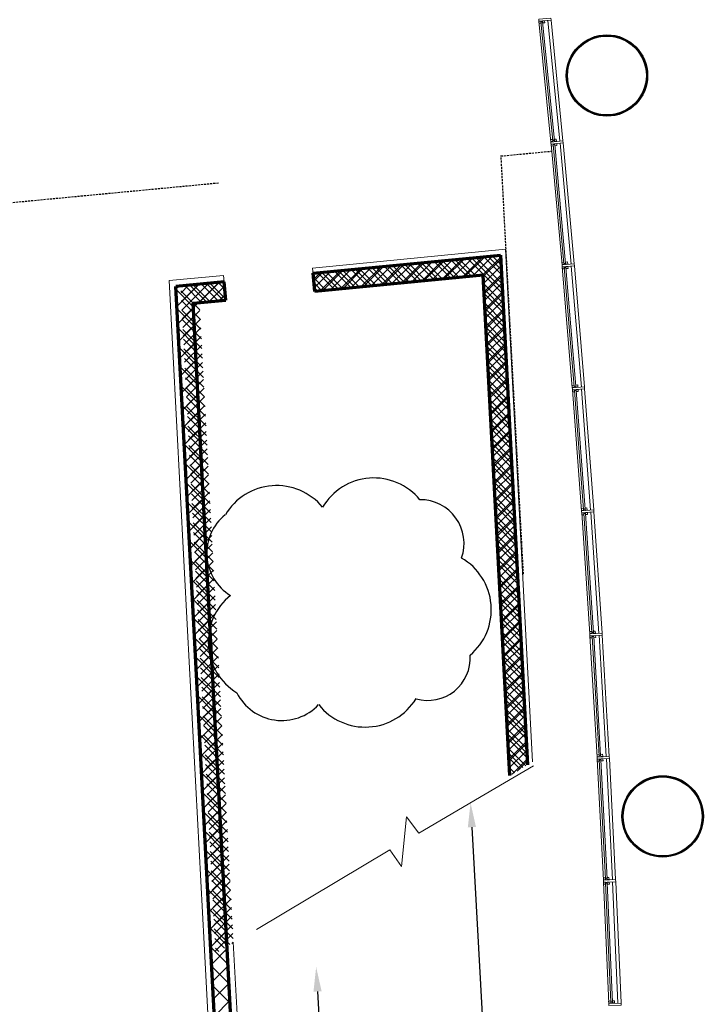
# Model space of a CAD drawing. Header units: millimetres. Extents: x 98667 to 994031, y -2704 to 533009.
# Tile 256 of 256: x 642386 to 650789, y 502489 to 514591. Entities that reach past the tile are written whole.
import ezdxf

# ---------------------------------------------------------------- set-up
doc = ezdxf.new("R2010")
doc.units = ezdxf.units.MM
doc.linetypes.add('DASHEDX2', pattern=[38.1, 25.4, -12.7])
doc.linetypes.add('HIDDENX2', pattern=[19.05, 12.7, -6.35])
for name, color, linetype, lineweight in [('A-ANNO-TARG', 4, 'Continuous', 30), ('A-FLOR-OVHD', 2, 'HIDDENX2', 25), ('A-GLAZ-PRHT', 1, 'Continuous', 15), ('A-GLAZ-SILL', 1, 'Continuous', 15), ('A-WALL-FNSH', 1, 'Continuous', 15), ('A-WALL-FULL', 6, 'Continuous', 70), ('A-WALL-PATT', 5, 'Continuous', 15)]:
    doc.layers.add(name, color=color, linetype=linetype, lineweight=lineweight)
for name, color, linetype in [('A-COL ENCLOUSER INNER', 1, 'Continuous'), ('A-COL ENCLOUSER OUTER', 6, 'Continuous'), ('A-WALL-PATT-50', 5, 'Continuous')]:
    doc.layers.add(name, color=color, linetype=linetype)

msp = doc.modelspace()

# ---------------------------------------------------------------- linework, layer by layer
at = {"color": 251}
for centre, radius, start, end in [((646740, 508226), 732, 39.4123, 149.4123), ((645544, 508133), 732, 39.4123, 149.4123), ((647311, 508154), 537, 340.4952, 90.4952), ((645292, 508033), 606, 128.733, 238.733), ((647451, 507340), 732, 310.0111, 60.0111), ((645436, 506944), 732, 128.733, 238.733), ((647403, 506744), 520, 253.8194, 3.8194), ((645609, 506597), 620, 206.7458, 316.7458), ((646634, 506628), 732, 218.5036, 328.5036)]:
    msp.add_arc(centre, radius, start, end, dxfattribs=at)
at = {"layer": 'A-ANNO-TARG', "color": 251}
for p, q in [((647944, 504666), (648347, 497415)), ((646047, 502647, 0), (646457, 495684, 0))]:
    msp.add_line(p, q, dxfattribs=at)
for points in [[(647894, 504663), (647928, 504966), (647994, 504669)], [(645997, 502644, 0), (646030, 502947, 0), (646097, 502650, 0)]]:
    msp.add_solid(points, dxfattribs=at)
at = {"layer": 'A-COL ENCLOUSER INNER', "color": 251}
for centre, radius in [((649604, 513905), 494), ((649604, 513905), 485), ((650289, 504798), 494), ((650289, 504798), 485)]:
    msp.add_circle(centre, radius, dxfattribs=at)
at = {"layer": 'A-COL ENCLOUSER OUTER', "color": 251}
for centre in [(649604, 513905), (650289, 504798)]:
    msp.add_circle(centre, 500, dxfattribs=at)
at = {"layer": 'A-FLOR-OVHD', "color": 251, "linetype": 'DASHEDX2'}
for p, q in [((648303, 512916, 0), (648930, 512976, 0)), ((648578, 507774, 0), (648303, 512922, 0)), ((637939, 511930, 0), (644832, 512586, 0))]:
    msp.add_line(p, q, dxfattribs=at)
at = {"layer": 'A-GLAZ-PRHT', "color": 251}
for points in [[(648917, 514587), (648914, 514611), (648765, 514596), (648766, 514584), (648767, 514571), (648917, 514587)], [(648958, 513107), (648813, 514566), (648793, 514564), (648938, 513105), (648958, 513107)], [(649066, 513077), (649064, 513101), (648915, 513087), (648916, 513075), (648917, 513062), (649066, 513077)], [(649096, 511596), (648963, 513057), (648943, 513055), (649076, 511594), (649096, 511596)], [(649204, 511565), (649202, 511590), (649052, 511577), (649054, 511565), (649055, 511552), (649204, 511565)], [(649222, 510085), (649100, 511546), (649080, 511545), (649202, 510083), (649222, 510085)], [(649330, 510053), (649328, 510078), (649178, 510066), (649179, 510054), (649180, 510041), (649330, 510053)], [(649336, 508573), (649226, 510035), (649206, 510033), (649316, 508571), (649336, 508573)], [(649443, 508540), (649442, 508565), (649292, 508554), (649293, 508542), (649294, 508529), (649443, 508540)], [(649438, 507059), (649339, 508523), (649319, 508521), (649418, 507058), (649438, 507059)], [(649545, 507026), (649544, 507051), (649394, 507041), (649395, 507029), (649395, 507016), (649545, 507026)], [(649527, 505545), (649441, 507009), (649421, 507008), (649508, 505544), (649527, 505545)], [(649635, 505511), (649633, 505536), (649484, 505528), (649484, 505515), (649485, 505503), (649635, 505511)], [(649605, 504031), (649530, 505495), (649510, 505494), (649585, 504030), (649605, 504031)], [(649712, 503996), (649711, 504021), (649561, 504013), (649562, 504001), (649562, 503988), (649712, 503996)], [(649671, 502516), (649608, 503981), (649588, 503980), (649651, 502515), (649671, 502516)], [(649778, 502480), (649777, 502504), (649627, 502499), (649627, 502486), (649628, 502474), (649778, 502480)]]:
    msp.add_lwpolyline(points, dxfattribs=at)
at = {"layer": 'A-GLAZ-SILL', "color": 251}
for p, q in [((648777, 514572), (648767, 514571)), ((648777, 514572), (648767, 514571)), ((648927, 513063), (648917, 513062)), ((648927, 513063), (648917, 513062)), ((649065, 511553), (649055, 511552)), ((649065, 511553), (649055, 511552)), ((649190, 510042), (649180, 510041)), ((649190, 510042), (649180, 510041)), ((649304, 508530), (649294, 508529)), ((649304, 508530), (649294, 508529)), ((649405, 507017), (649395, 507016)), ((649405, 507017), (649395, 507016)), ((649495, 505503), (649485, 505503)), ((649495, 505503), (649485, 505503)), ((649572, 503989), (649562, 503988)), ((649572, 503989), (649562, 503988))]:
    msp.add_line(p, q, dxfattribs=at)
for points in [[(648795, 514549), (648770, 514546), (648767, 514571), (648792, 514574)], [(648815, 514551), (648840, 514554), (648837, 514578), (648812, 514576)], [(648937, 513119), (648912, 513117), (648914, 513092), (648939, 513095)], [(648944, 513040), (648919, 513038), (648917, 513062), (648942, 513065)], [(648956, 513121), (648981, 513124), (648984, 513099), (648959, 513097)], [(648964, 513042), (648989, 513044), (648987, 513069), (648962, 513067)], [(649075, 511609), (649050, 511607), (649052, 511582), (649077, 511584)], [(649094, 511611), (649119, 511614), (649122, 511589), (649097, 511586)], [(649082, 511530), (649057, 511528), (649055, 511552), (649080, 511555)], [(649102, 511531), (649127, 511534), (649124, 511558), (649099, 511556)], [(649201, 510098), (649176, 510096), (649178, 510071), (649203, 510073)], [(649207, 510018), (649182, 510016), (649180, 510041), (649205, 510043)], [(649220, 510100), (649245, 510102), (649248, 510077), (649223, 510075)], [(649227, 510020), (649252, 510022), (649250, 510047), (649225, 510045)], [(649315, 508586), (649290, 508584), (649292, 508559), (649317, 508561)], [(649334, 508587), (649359, 508590), (649361, 508565), (649337, 508563)], [(649320, 508506), (649296, 508504), (649294, 508529), (649319, 508531)], [(649341, 508508), (649366, 508509), (649364, 508534), (649339, 508532)], [(649417, 507073), (649392, 507071), (649393, 507046), (649418, 507048)], [(649422, 506993), (649397, 506992), (649395, 507016), (649420, 507018)], [(649436, 507074), (649461, 507076), (649463, 507051), (649438, 507049)], [(649442, 506994), (649467, 506996), (649465, 507021), (649440, 507019)], [(649507, 505559), (649482, 505557), (649483, 505532), (649508, 505534)], [(649526, 505560), (649551, 505562), (649553, 505537), (649528, 505535)], [(649511, 505479), (649486, 505478), (649485, 505503), (649510, 505504)], [(649531, 505480), (649556, 505482), (649555, 505507), (649530, 505505)], [(649585, 504045), (649560, 504043), (649561, 504018), (649586, 504020)], [(649589, 503965), (649564, 503964), (649562, 503989), (649587, 503990)], [(649604, 504046), (649629, 504047), (649631, 504022), (649606, 504021)], [(649609, 503966), (649634, 503967), (649632, 503992), (649607, 503991)], [(649650, 502530), (649625, 502528), (649627, 502503), (649652, 502505)], [(649670, 502530), (649695, 502532), (649697, 502507), (649672, 502505)]]:
    msp.add_lwpolyline(points, close=True, dxfattribs=at)
for points in [[(648767, 514572), (648915, 513087)], [(648879, 514583), (649026, 513098)], [(648917, 514587), (649064, 513101)], [(648917, 513063), (649053, 511577)], [(649029, 513073), (649164, 511587)], [(649066, 513077), (649202, 511590)], [(649204, 511565), (649328, 510078)], [(649055, 511553), (649178, 510066)], [(649166, 511562), (649290, 510075)], [(649180, 510042), (649292, 508554)], [(649292, 510050), (649404, 508562)], [(649330, 510053), (649442, 508565)], [(649443, 508540), (649544, 507051)], [(649294, 508530), (649394, 507041)], [(649406, 508537), (649506, 507048)], [(649395, 507017), (649484, 505527)], [(649507, 507024), (649595, 505534)], [(649545, 507026), (649633, 505536)], [(649485, 505503), (649561, 504013)], [(649597, 505509), (649673, 504019)], [(649635, 505511), (649711, 504021)], [(649562, 503989), (649627, 502498)], [(649674, 503994), (649739, 502503)], [(649712, 503996), (649777, 502505)]]:
    msp.add_lwpolyline(points, dxfattribs=at)
at = {"layer": 'A-WALL-FNSH', "color": 251, "linetype": 'Continuous'}
for p, q in [((645986, 511539, 0), (648357, 511769, 0)), ((648357, 511769, 0), (648690, 505468, 0))]:
    msp.add_line(p, q, dxfattribs=at)
at = {"layer": 'A-WALL-FNSH', "color": 251, "linetype": 'ByBlock'}
for p, q in [((644890, 511448, 0), (644222, 511384, 0)), ((644898, 511369, 0), (644890, 511448, 0)), ((645994, 511459, 0), (645986, 511539, 0)), ((644449, 507082), (644222, 511384, 0)), ((644653, 503232, 0), (644449, 507082)), ((645099, 494802, 0), (644653, 503232, 0)), ((645458, 494821, 0), (645012, 503251, 0))]:
    msp.add_line(p, q, dxfattribs=at)
at = {"layer": 'A-WALL-FNSH', "color": 251}
for p, q in [((648703, 505419, 0), (648106, 505070, 0)), ((648106, 505070, 0), (647292, 504594, 0)), ((647142, 504793, 0), (647080, 504183, 0)), ((647292, 504594, 0), (647142, 504793, 0)), ((646936, 504386, 0), (645296, 503408, 0)), ((647080, 504183, 0), (646936, 504386, 0))]:
    msp.add_line(p, q, dxfattribs=at)
at = {"layer": 'A-WALL-FULL', "color": 251, "linetype": 'Continuous'}
for p, q in [((645992, 511475, 0), (648296, 511698, 0)), ((648296, 511698, 0), (648627, 505431, 0)), ((646014, 511251, 0), (645992, 511475, 0)), ((648083, 511451, 0), (646014, 511251, 0)), ((648409, 505300, 0), (648083, 511451, 0)), ((644898, 511369, 0), (644306, 511311)), ((644920, 511145, 0), (644898, 511369, 0)), ((644529, 507086), (644306, 511311, 0)), ((644517, 511106, 0), (644920, 511145, 0)), ((644729, 507097), (644517, 511106, 0)), ((644932, 503247, 0), (644729, 507097)), ((644733, 503236, 0), (644529, 507086)), ((645174, 494886), (644733, 503236, 0)), ((645374, 494896), (644932, 503247, 0))]:
    msp.add_line(p, q, dxfattribs=at)
at = {"layer": 'A-WALL-PATT', "color": 251, "linetype": 'Continuous'}
for p, q in [((646856, 511332), (647108, 511583)), ((647122, 511358), (646917, 511564)), ((647106, 511357), (647358, 511607)), ((647326, 511378), (647121, 511584)), ((647530, 511398), (647325, 511604)), ((647355, 511381), (647607, 511631)), ((647735, 511418), (647529, 511624)), ((647605, 511405), (647856, 511655)), ((647939, 511437), (647734, 511643)), ((647854, 511429), (648106, 511680)), ((648318, 511281), (647938, 511663)), ((648084, 511434), (648298, 511647)), ((648305, 511519), (648142, 511683)), ((646002, 511378), (646111, 511486)), ((646305, 511279), (646100, 511485)), ((646108, 511260), (646360, 511510)), ((646509, 511299), (646304, 511505)), ((646358, 511284), (646609, 511535)), ((646713, 511319), (646508, 511525)), ((646607, 511308), (646859, 511559)), ((646918, 511338), (646713, 511545)), ((644319, 511066, 0), (644593, 511339, 0)), ((644683, 511122, 0), (644479, 511328, 0)), ((644591, 511113, 0), (644843, 511363, 0)), ((644887, 511142, 0), (644683, 511348, 0)), ((644899, 511356, 0), (644887, 511368, 0)), ((646101, 511259), (646004, 511357)), ((648096, 511222), (648310, 511434)), ((644307, 511279, 0), (644344, 511315, 0)), ((644519, 511062, 0), (644308, 511275, 0)), ((644841, 511138, 0), (644913, 511210, 0)), ((648330, 511043), (648092, 511283)), ((648107, 511009), (648321, 511222)), ((644532, 510824, 0), (644320, 511037, 0)), ((644330, 510854, 0), (644520, 511043, 0)), ((648343, 510806), (648105, 511045)), ((648118, 510796), (648332, 511009)), ((644544, 510587, 0), (644333, 510800, 0)), ((644341, 510641, 0), (644531, 510830, 0)), ((648356, 510568), (648118, 510807)), ((648129, 510583), (648343, 510796)), ((644352, 510428, 0), (644543, 510617, 0)), ((644557, 510349, 0), (644345, 510562, 0)), ((648368, 510330), (648130, 510569)), ((648141, 510371), (648355, 510584)), ((644364, 510215, 0), (644554, 510405, 0)), ((648152, 510158), (648366, 510371)), ((644569, 510111, 0), (644358, 510324, 0)), ((648381, 510092), (648143, 510332)), ((644375, 510003, 0), (644565, 510192, 0)), ((648163, 509945), (648377, 510158)), ((644582, 509873, 0), (644370, 510086, 0)), ((648393, 509855), (648155, 510094)), ((644386, 509790, 0), (644576, 509979, 0)), ((648174, 509733), (648388, 509946)), ((644595, 509636, 0), (644383, 509848, 0)), ((644397, 509577, 0), (644588, 509767, 0)), ((648406, 509617), (648168, 509856)), ((648186, 509520), (648400, 509733)), ((644607, 509398, 0), (644396, 509611, 0)), ((644409, 509365, 0), (644599, 509554, 0)), ((648418, 509379), (648180, 509618)), ((648197, 509307), (648411, 509520)), ((644620, 509160, 0), (644408, 509373, 0)), ((644420, 509152, 0), (644610, 509341, 0)), ((648431, 509141), (648193, 509381)), ((648208, 509095), (648422, 509307)), ((644632, 508922, 0), (644421, 509135, 0)), ((644431, 508939, 0), (644621, 509128, 0)), ((648444, 508904), (648206, 509143)), ((648219, 508882), (648433, 509095)), ((644442, 508726, 0), (644633, 508916, 0)), ((648456, 508666), (648218, 508905)), ((644645, 508685, 0), (644433, 508897, 0)), ((648231, 508669), (648445, 508882)), ((644657, 508447, 0), (644446, 508660, 0)), ((644454, 508514, 0), (644644, 508703, 0)), ((648469, 508428), (648231, 508667)), ((648242, 508456), (648456, 508669)), ((644670, 508209, 0), (644458, 508422, 0)), ((644465, 508301, 0), (644655, 508490, 0)), ((648481, 508190), (648243, 508430)), ((648253, 508244), (648467, 508457)), ((644683, 507971, 0), (644471, 508184, 0)), ((644476, 508088, 0), (644666, 508278, 0)), ((648494, 507952), (648256, 508192)), ((648264, 508031), (648478, 508244)), ((644487, 507876, 0), (644678, 508065, 0)), ((644695, 507734, 0), (644484, 507946, 0)), ((648506, 507715), (648268, 507954)), ((648276, 507818), (648490, 508031)), ((644499, 507663, 0), (644689, 507852, 0)), ((648287, 507606), (648501, 507818)), ((644708, 507496, 0), (644496, 507709, 0)), ((648519, 507477), (648281, 507716)), ((644510, 507450, 0), (644700, 507640, 0)), ((648298, 507393), (648512, 507606)), ((644720, 507258, 0), (644509, 507471, 0)), ((648532, 507239), (648294, 507478)), ((644521, 507238, 0), (644711, 507427, 0)), ((648309, 507180), (648523, 507393)), ((644733, 507020, 0), (644521, 507233, 0)), ((644532, 507025, 0), (644723, 507214, 0)), ((648544, 507001), (648306, 507241)), ((648321, 506968), (648535, 507180)), ((644745, 506782, 0), (644534, 506995, 0)), ((644543, 506812, 0), (644734, 507001, 0)), ((648557, 506764), (648319, 507003)), ((648332, 506755), (648546, 506968)), ((644758, 506545, 0), (644546, 506758, 0)), ((644554, 506599, 0), (644745, 506789, 0)), ((648569, 506526), (648331, 506765)), ((648343, 506542), (648557, 506755)), ((644771, 506307, 0), (644558, 506520, 0)), ((644565, 506386, 0), (644756, 506576, 0)), ((648582, 506288), (648344, 506527)), ((648354, 506329), (648568, 506542)), ((644576, 506173, 0), (644768, 506363, 0)), ((644783, 506069, 0), (644570, 506283, 0)), ((648594, 506050), (648356, 506290)), ((648366, 506117), (648580, 506330)), ((644587, 505960, 0), (644779, 506151, 0)), ((644796, 505831, 0), (644583, 506046, 0)), ((648607, 505813), (648369, 506052)), ((648377, 505904), (648591, 506117)), ((644598, 505747, 0), (644790, 505938, 0)), ((648388, 505691), (648602, 505904)), ((644808, 505594, 0), (644595, 505808, 0)), ((648620, 505575), (648382, 505814)), ((644609, 505534, 0), (644801, 505725, 0)), ((648399, 505479), (648613, 505691)), ((644821, 505356, 0), (644607, 505571, 0)), ((648572, 505398), (648394, 505576)), ((644620, 505321, 0), (644813, 505512, 0)), ((648500, 505355), (648625, 505479)), ((644833, 505118, 0), (644619, 505334, 0)), ((644631, 505108, 0), (644824, 505300, 0)), ((648431, 505314), (648407, 505338)), ((644846, 504880, 0), (644631, 505096, 0)), ((644642, 504895, 0), (644835, 505087, 0)), ((644859, 504643, 0), (644643, 504859, 0)), ((644652, 504682, 0), (644846, 504874, 0)), ((644871, 504405, 0), (644656, 504622, 0)), ((644664, 504469, 0), (644858, 504662, 0)), ((644675, 504257, 0), (644869, 504449, 0)), ((644884, 504167, 0), (644668, 504384, 0)), ((644687, 504045, 0), (644880, 504236, 0)), ((644896, 503929, 0), (644682, 504145, 0)), ((644699, 503832, 0), (644891, 504024, 0)), ((644909, 503691, 0), (644695, 503906, 0)), ((644711, 503620, 0), (644903, 503811, 0)), ((644921, 503454, 0), (644708, 503668, 0)), ((644723, 503408, 0), (644914, 503598, 0)), ((644934, 503216, 0), (644722, 503429, 0)), ((644735, 503196, 0), (644925, 503385, 0)), ((644947, 502978, 0), (644735, 503191, 0)), ((644746, 502984, 0), (644936, 503173, 0)), ((644959, 502740, 0), (644748, 502953, 0)), ((644757, 502771, 0), (644948, 502960, 0)), ((644769, 502558, 0), (644959, 502747, 0)), ((644972, 502503, 0), (644760, 502715, 0)), ((644780, 502345, 0), (644970, 502535, 0))]:
    msp.add_line(p, q, dxfattribs=at)
at = {"layer": 'A-WALL-PATT-50', "color": 251, "linetype": 'Continuous'}
for p, q in [((647952, 511439), (648203, 511689)), ((648302, 511580), (648195, 511688)), ((646705, 511318), (646956, 511568)), ((646829, 511330), (647081, 511580)), ((646954, 511342), (647206, 511592)), ((647175, 511363), (646969, 511569)), ((647277, 511373), (647072, 511579)), ((647079, 511354), (647330, 511604)), ((647379, 511383), (647174, 511589)), ((647203, 511366), (647455, 511616)), ((647481, 511393), (647276, 511599)), ((647328, 511378), (647580, 511629)), ((647583, 511403), (647378, 511609)), ((647453, 511390), (647705, 511641)), ((647685, 511413), (647480, 511619)), ((647577, 511402), (647829, 511653)), ((647787, 511423), (647582, 511629)), ((647889, 511432), (647684, 511639)), ((647702, 511414), (647954, 511665)), ((647991, 511442), (647786, 511649)), ((647827, 511426), (648079, 511677)), ((648321, 511224), (647888, 511658)), ((648315, 511343), (647991, 511668)), ((648076, 511451), (648297, 511670)), ((648308, 511461), (648093, 511678)), ((646000, 511400), (646083, 511484)), ((646010, 511298), (646208, 511496)), ((646256, 511274), (646050, 511480)), ((646081, 511257), (646333, 511508)), ((646358, 511284), (646153, 511490)), ((646206, 511269), (646457, 511520)), ((646460, 511294), (646255, 511500)), ((646330, 511282), (646582, 511532)), ((646562, 511304), (646357, 511510)), ((646455, 511294), (646707, 511544)), ((646664, 511314), (646459, 511520)), ((646766, 511324), (646561, 511530)), ((646580, 511306), (646832, 511556)), ((646868, 511334), (646663, 511540)), ((646970, 511343), (646765, 511550)), ((647072, 511353), (646867, 511560)), ((648089, 511351), (648303, 511564)), ((648094, 511245), (648308, 511458)), ((644369, 511234), (644462, 511327)), ((644374, 511127), (644587, 511339)), ((644380, 511021), (644712, 511351)), ((644385, 510914), (644836, 511363)), ((644622, 511116), (644417, 511322)), ((644724, 511126), (644519, 511332)), ((644826, 511136), (644621, 511342)), ((644919, 511155), (644723, 511352)), ((644906, 511280), (644825, 511362)), ((646153, 511264), (645998, 511421)), ((648327, 511105), (648089, 511344)), ((648100, 511138), (648314, 511351)), ((644601, 511024), (644367, 511259)), ((644709, 511124), (644903, 511317)), ((644834, 511137), (644913, 511215)), ((646051, 511254), (646010, 511296)), ((648333, 510986), (648095, 511225)), ((648106, 511032), (648320, 511245)), ((644607, 510905), (644373, 511141)), ((648340, 510867), (648102, 511106)), ((648111, 510926), (648325, 511139)), ((644614, 510786), (644380, 511022)), ((644391, 510808), (644602, 511017)), ((648346, 510748), (648108, 510987)), ((648117, 510819), (648331, 511032)), ((644620, 510667), (644386, 510903)), ((644396, 510702), (644607, 510911)), ((648352, 510629), (648114, 510869)), ((648123, 510713), (648337, 510926)), ((644626, 510549), (644392, 510784)), ((644402, 510595), (644613, 510805)), ((648359, 510510), (648121, 510750)), ((648128, 510607), (648342, 510819)), ((644633, 510430), (644398, 510665)), ((644408, 510489), (644618, 510698)), ((648365, 510391), (648127, 510631)), ((648134, 510500), (648348, 510713)), ((648139, 510394), (648353, 510607)), ((644639, 510311), (644405, 510546)), ((644413, 510382), (644624, 510592)), ((644419, 510276), (644630, 510486)), ((648371, 510273), (648133, 510512)), ((648145, 510288), (648359, 510500)), ((644645, 510192), (644411, 510428)), ((644424, 510170), (644635, 510379)), ((648377, 510154), (648139, 510393)), ((648151, 510181), (648365, 510394)), ((644651, 510073), (644417, 510309)), ((644430, 510063), (644641, 510273)), ((648384, 510035), (648146, 510274)), ((648156, 510075), (648370, 510288)), ((644658, 509954), (644423, 510190)), ((644435, 509957), (644647, 510167)), ((648390, 509916), (648152, 510155)), ((648162, 509968), (648376, 510181)), ((644664, 509835), (644429, 510071)), ((644441, 509850), (644652, 510060)), ((648396, 509797), (648158, 510036)), ((648168, 509862), (648382, 510075)), ((644670, 509716), (644436, 509952)), ((644447, 509744), (644658, 509954)), ((648403, 509678), (648165, 509917)), ((648173, 509756), (648387, 509969)), ((644677, 509598), (644442, 509834)), ((644452, 509638), (644663, 509848)), ((648409, 509559), (648171, 509799)), ((648179, 509649), (648393, 509862)), ((648184, 509543), (648398, 509756)), ((644683, 509479), (644448, 509715)), ((644458, 509531), (644669, 509741)), ((644463, 509425), (644675, 509635)), ((648415, 509440), (648177, 509680)), ((648190, 509437), (648404, 509650)), ((644689, 509360), (644454, 509596)), ((644469, 509318), (644680, 509529)), ((648421, 509322), (648183, 509561)), ((648196, 509330), (648410, 509543)), ((644695, 509241), (644461, 509477)), ((644475, 509212), (644686, 509422)), ((648428, 509203), (648190, 509442)), ((648201, 509224), (648415, 509437)), ((644702, 509122), (644467, 509358)), ((644480, 509106), (644692, 509316)), ((648434, 509084), (648196, 509323)), ((648207, 509118), (648421, 509331)), ((644708, 509003), (644473, 509239)), ((644486, 508999), (644697, 509209)), ((648440, 508965), (648202, 509204)), ((648213, 509011), (648427, 509224)), ((644714, 508884), (644479, 509121)), ((644491, 508893), (644703, 509103)), ((648447, 508846), (648209, 509085)), ((648218, 508905), (648432, 509118)), ((644721, 508765), (644486, 509002)), ((644497, 508786), (644708, 508997)), ((648453, 508727), (648215, 508966)), ((648224, 508799), (648438, 509012)), ((648229, 508692), (648443, 508905)), ((644727, 508646), (644492, 508883)), ((644502, 508680), (644714, 508890)), ((644508, 508574), (644720, 508784)), ((648459, 508608), (648221, 508847)), ((648235, 508586), (648449, 508799)), ((644733, 508528), (644498, 508764)), ((644514, 508467), (644725, 508678)), ((648465, 508489), (648227, 508729)), ((648241, 508480), (648455, 508692)), ((644739, 508409), (644504, 508645)), ((644519, 508361), (644731, 508571)), ((648472, 508370), (648234, 508610)), ((648246, 508373), (648460, 508586)), ((644746, 508290), (644510, 508526)), ((644525, 508254), (644737, 508465)), ((648478, 508252), (648240, 508491)), ((648252, 508267), (648466, 508480)), ((644752, 508171), (644517, 508408)), ((644530, 508148), (644742, 508359)), ((648484, 508133), (648246, 508372)), ((648258, 508161), (648472, 508373)), ((644758, 508052), (644523, 508289)), ((644536, 508042), (644748, 508252)), ((648491, 508014), (648253, 508253)), ((648263, 508054), (648477, 508267)), ((644765, 507933), (644529, 508170)), ((644541, 507935), (644753, 508146)), ((648497, 507895), (648259, 508134)), ((648269, 507948), (648483, 508161)), ((644771, 507814), (644535, 508051)), ((644547, 507829), (644759, 508040)), ((648503, 507776), (648265, 508015)), ((648274, 507841), (648488, 508054)), ((648280, 507735), (648494, 507948)), ((644777, 507695), (644542, 507932)), ((644784, 507576), (644548, 507813)), ((644553, 507722), (644765, 507933)), ((644558, 507616), (644770, 507827)), ((648509, 507657), (648271, 507896)), ((648286, 507629), (648500, 507842)), ((644790, 507458), (644554, 507695)), ((644564, 507510), (644776, 507721)), ((648516, 507538), (648278, 507778)), ((648291, 507522), (648505, 507735)), ((644796, 507339), (644560, 507576)), ((644569, 507403), (644782, 507614)), ((648522, 507419), (648284, 507659)), ((648297, 507416), (648511, 507629)), ((644802, 507220), (644567, 507457)), ((644575, 507297), (644787, 507508)), ((648528, 507300), (648290, 507540)), ((648303, 507310), (648517, 507523)), ((644809, 507101), (644573, 507338)), ((644580, 507190), (644793, 507401)), ((648535, 507182), (648297, 507421)), ((648308, 507203), (648522, 507416)), ((644815, 506982), (644579, 507219)), ((644586, 507084), (644798, 507295)), ((648541, 507063), (648303, 507302)), ((648314, 507097), (648528, 507310)), ((644821, 506863), (644585, 507100)), ((644592, 506978), (644804, 507189)), ((648547, 506944), (648309, 507183)), ((648319, 506991), (648533, 507204)), ((648325, 506884), (648539, 507097)), ((644828, 506744), (644591, 506982)), ((644597, 506871), (644810, 507082)), ((644603, 506765), (644815, 506976)), ((648553, 506825), (648315, 507064)), ((648331, 506778), (648545, 506991)), ((644834, 506625), (644598, 506863)), ((644608, 506658), (644821, 506870)), ((648560, 506706), (648322, 506945)), ((648336, 506672), (648550, 506884)), ((644840, 506506), (644604, 506744)), ((644614, 506552), (644827, 506763)), ((648566, 506587), (648328, 506826)), ((648342, 506565), (648556, 506778)), ((644846, 506388), (644610, 506625)), ((644620, 506446), (644832, 506657)), ((648572, 506468), (648334, 506708)), ((648347, 506459), (648562, 506672)), ((644853, 506269), (644616, 506506)), ((644625, 506339), (644838, 506551)), ((648579, 506349), (648341, 506589)), ((648353, 506353), (648567, 506565)), ((644859, 506150), (644623, 506388)), ((644631, 506233), (644843, 506444)), ((648585, 506230), (648347, 506470)), ((648359, 506246), (648573, 506459)), ((644865, 506031), (644629, 506269)), ((644636, 506126), (644849, 506338)), ((648591, 506112), (648353, 506351)), ((648364, 506140), (648578, 506353)), ((648370, 506033), (648584, 506246)), ((644872, 505912), (644635, 506150)), ((644642, 506020), (644855, 506232)), ((644647, 505914), (644860, 506125)), ((648597, 505993), (648359, 506232)), ((648376, 505927), (648590, 506140)), ((644878, 505793), (644641, 506031)), ((644653, 505807), (644866, 506019)), ((648604, 505874), (648366, 506113)), ((648381, 505821), (648595, 506034)), ((644884, 505674), (644648, 505912)), ((644659, 505701), (644871, 505913)), ((648610, 505755), (648372, 505994)), ((648387, 505714), (648601, 505927)), ((644890, 505555), (644654, 505793)), ((644664, 505594), (644877, 505806)), ((648616, 505636), (648378, 505875)), ((648623, 505517), (648385, 505756)), ((648392, 505608), (648607, 505821)), ((644897, 505437), (644660, 505675)), ((644670, 505488), (644883, 505700)), ((648608, 505420), (648391, 505638)), ((648398, 505502), (648612, 505715)), ((644903, 505318), (644666, 505556)), ((644675, 505382), (644888, 505594)), ((648538, 505377), (648397, 505519)), ((648404, 505395), (648618, 505608)), ((644909, 505199), (644672, 505437)), ((644681, 505275), (644894, 505487)), ((648468, 505335), (648404, 505400)), ((648438, 505318), (648623, 505502)), ((644916, 505080), (644679, 505318)), ((644686, 505169), (644900, 505381)), ((644692, 505062), (644905, 505274)), ((644922, 504961), (644685, 505199)), ((644698, 504956), (644911, 505168)), ((644928, 504842), (644691, 505080)), ((644703, 504850), (644916, 505062)), ((644934, 504723), (644697, 504962)), ((644709, 504743), (644922, 504955)), ((644941, 504604), (644704, 504843)), ((644714, 504637), (644928, 504849)), ((644947, 504485), (644710, 504724)), ((644720, 504530), (644933, 504743)), ((644953, 504367), (644716, 504605)), ((644726, 504424), (644939, 504636)), ((644960, 504248), (644722, 504486)), ((644731, 504318), (644945, 504530)), ((644966, 504129), (644728, 504367)), ((644737, 504211), (644950, 504424)), ((644742, 504105), (644956, 504317)), ((644972, 504010), (644735, 504249)), ((644748, 503998), (644961, 504211)), ((644978, 503891), (644741, 504130)), ((644753, 503892), (644967, 504105)), ((644985, 503772), (644747, 504011)), ((644759, 503786), (644973, 503998)), ((644991, 503653), (644753, 503892)), ((644765, 503679), (644978, 503892)), ((644997, 503534), (644760, 503773)), ((644770, 503573), (644984, 503786)), ((645004, 503415), (644766, 503654)), ((644776, 503466), (644990, 503679)), ((645010, 503297), (644772, 503536)), ((644781, 503360), (644995, 503573)), ((644787, 503254), (645001, 503466)), ((644971, 503223), (644778, 503417)), ((644792, 503147), (645006, 503360)), ((644902, 503180), (644785, 503298)), ((644995, 503237), (645012, 503254)), ((644832, 503138), (644791, 503179))]:
    msp.add_line(p, q, dxfattribs=at)

doc.saveas('drawing.dxf')
